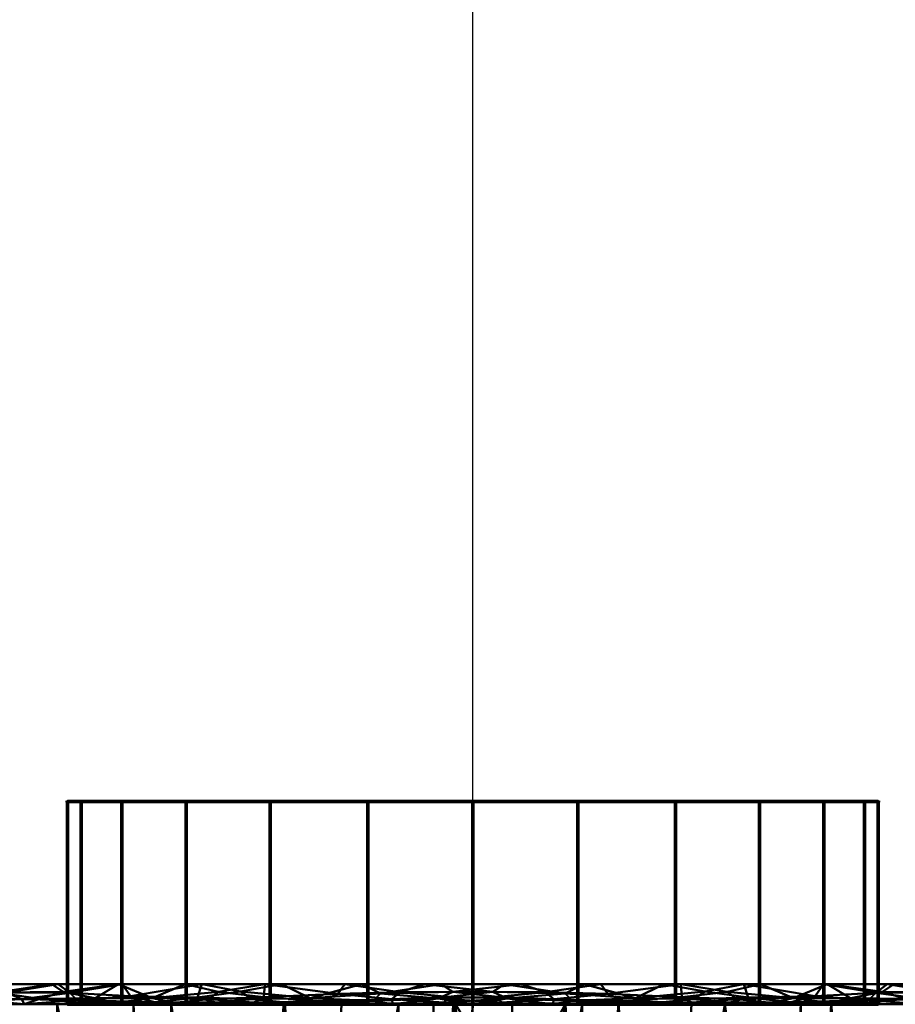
# Model space of a CAD drawing. Header units: millimetres. Extents: x -131 to 26, y -92 to 122.
# Tile 3 of 3: x -11 to 10, y -5 to 19. Entities that reach past the tile are written whole.
import ezdxf

# ---------------------------------------------------------------- set-up
doc = ezdxf.new("R2010")
doc.units = ezdxf.units.MM
doc.layers.add('G-IMPT', color=8, linetype='Continuous', lineweight=30)
doc.layers.add('P-SANR-FIXT', color=6, linetype='Continuous', lineweight=30)

# ---------------------------------------------------------------- blocks, each defined once
blk = doc.blocks.new('FFAST704-701500BV0 - 3D_FFAST704-701500BV0_D0_ipt-110732-View 1')
at = {"layer": 'G-IMPT', "lineweight": 40}
mesh = blk.add_polyface(dxfattribs=at)
corners = [(-5.152620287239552, 25.3609724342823, -0.1740022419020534), (-3.706803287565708, 25.49973576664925, -0.07773168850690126), (-3.332915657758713, 25.72193332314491, -0.2569764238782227), (-0.607125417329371, 25.88223422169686, -0.1863078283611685), (-1.79641233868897, 25.89631175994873, -0.300661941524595), (-2.000578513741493, 25.75199144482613, -0.1240012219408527), (-7.909918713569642, 24.6204925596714, -0.1529310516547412), (-8.825074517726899, 24.13120783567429, -0.03929769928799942), (-7.375706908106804, 24.61491059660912, -0.04010459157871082), (-6.515691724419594, 24.99896010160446, -0.1280353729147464), (-5.405290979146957, 25.12866012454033, -0.04325876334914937), (-1.969983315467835, 24.25194219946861), (-0.7063275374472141, 25.69628990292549, -0.04440621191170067), (0.8512197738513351, 25.83304118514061, -0.1400710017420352), (-5.12799311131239, 24.95084803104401, -0.4999999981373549), (-6.27588134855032, 25.19284134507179, -0.3106998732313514), (-8.73965890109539, 23.92612633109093, -0.4999999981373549), (-9.314539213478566, 24.11989402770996, -0.1488555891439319), (-9.473683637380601, 23.09401414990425), (-7.879933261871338, 24.25194219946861), (-5.909949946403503, 24.25194219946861), (-7.096750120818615, 25.01271970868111, -0.4999999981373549), (-3.939966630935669, 24.25194219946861), (0.4900641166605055, 25.95532432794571, -0.3039243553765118), (-1.190478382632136, 24.82710694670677, -0.4999999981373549), (-3.159235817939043, 24.88897862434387, -0.4999999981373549), (1.163236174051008e-14, 24.25194219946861), (-10.10795179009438, 23.91344996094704, -0.3087263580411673)]
mesh.append_faces([[corners[k] for k in face] for face in [(11, 1, 22), (25, 4, 24)]], dxfattribs={"vtx0": -1, "vtx1": -1})
mesh.append_faces([[corners[k] for k in face] for face in [(0, 1, 2), (3, 4, 5), (6, 7, 8), (9, 8, 10), (5, 4, 2), (1, 11, 5), (3, 12, 13), (2, 14, 0), (9, 15, 6), (0, 10, 1), (6, 16, 17), (8, 7, 19), (7, 6, 17), (10, 0, 9), (9, 6, 8), (10, 8, 20), (9, 0, 15), (14, 15, 0), (6, 15, 21), (1, 5, 2), (10, 22, 1), (4, 23, 24), (23, 4, 3), (2, 4, 25), (3, 5, 12), (11, 12, 5), (16, 27, 17)]], dxfattribs={"vtx0": -1, "vtx1": -1, "vtx2": -1})
mesh.append_faces([[corners[k] for k in face] for face in [(8, 19, 20), (15, 14, 21), (2, 25, 14), (12, 11, 26), (6, 21, 16)]], dxfattribs={"vtx0": -1, "vtx2": -1})
mesh.append_faces([[corners[k] for k in face] for face in [(18, 19, 7), (20, 22, 10)]], dxfattribs={"vtx1": -1, "vtx2": -1})
mesh = blk.add_polyface(dxfattribs=at)
corners = [(6.341493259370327, 24.91245784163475, -0.04481952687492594), (7.839424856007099, 24.50750209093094, -0.05645711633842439), (6.794794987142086, 24.96696714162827, -0.1693481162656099), (7.879933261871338, 24.25194219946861), (9.473683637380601, 23.09401414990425), (0.8512197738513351, 25.83304118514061, -0.1400710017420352), (1.969983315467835, 24.25194219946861), (2.460696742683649, 25.66572763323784, -0.08808384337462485), (8.440799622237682, 24.48562615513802, -0.1995619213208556), (9.76243554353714, 23.88051002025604, -0.09918748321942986), (2.747036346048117, 24.70336586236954, -0.4999999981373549), (0.77827891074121, 24.76523754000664, -0.4999999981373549), (2.280284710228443, 25.84113253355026, -0.2654012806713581), (9.93911898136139, 23.97146104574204, -0.2826322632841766), (6.684550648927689, 24.5796247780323, -0.4999999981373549), (5.429073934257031, 25.26011785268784, -0.130595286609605), (5.734392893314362, 25.32386759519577, -0.3162376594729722), (4.013575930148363, 25.5456745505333, -0.1520254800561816), (0.4900641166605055, 25.95532432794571, -0.3039243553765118), (-0.607125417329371, 25.88223422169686, -0.1863078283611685), (-0.7063275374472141, 25.69628990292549, -0.04440621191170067), (1.163236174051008e-14, 24.25194219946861), (4.715793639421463, 24.64149418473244, -0.4999999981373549), (-1.190478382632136, 24.82710694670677, -0.4999999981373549), (4.523591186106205, 25.29303508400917, -0.03932481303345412), (3.939966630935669, 24.25194219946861), (8.653308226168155, 24.5177531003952, -0.4999999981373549), (5.909949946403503, 24.25194219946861)]
mesh.append_faces([[corners[k] for k in face] for face in [(23, 18, 11), (3, 0, 27), (6, 5, 21)]], dxfattribs={"vtx0": -1, "vtx1": -1})
mesh.append_faces([[corners[k] for k in face] for face in [(0, 1, 2), (0, 3, 1), (5, 6, 7), (8, 1, 9), (9, 13, 8), (8, 14, 2), (15, 16, 17), (5, 12, 18), (7, 17, 12), (18, 19, 5), (5, 20, 21), (7, 12, 5), (18, 12, 11), (17, 10, 12), (24, 7, 25), (1, 4, 9), (26, 8, 13), (1, 8, 2), (24, 27, 0), (2, 15, 0), (15, 24, 0), (15, 2, 16), (24, 15, 17), (14, 16, 2), (17, 16, 22), (7, 24, 17)]], dxfattribs={"vtx0": -1, "vtx1": -1, "vtx2": -1})
mesh.append_faces([[corners[k] for k in face] for face in [(1, 3, 4), (17, 22, 10), (16, 14, 22), (24, 25, 27)]], dxfattribs={"vtx0": -1, "vtx2": -1})
mesh.append_faces([[corners[k] for k in face] for face in [(10, 11, 12), (26, 14, 8), (6, 25, 7)]], dxfattribs={"vtx1": -1, "vtx2": -1})
mesh = blk.add_polyface(dxfattribs=at)
corners = [(12.4740705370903, 22.63525536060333, -0.1379701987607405), (12.66118325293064, 20.77816032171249), (14.17413028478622, 21.42995783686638, -0.0389040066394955), (18.25671970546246, 18.16729020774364, -0.07035368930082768), (17.21088964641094, 19.32180617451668, -0.1699684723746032), (16.93892450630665, 19.33251818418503, -0.04331648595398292), (16.12769359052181, 20.18423082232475, -0.129843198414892), (15.42787030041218, 20.55009239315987, -0.04035898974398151), (14.97659651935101, 21.08171419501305, -0.1529633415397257), (16.38421863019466, 20.14137369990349, -0.3131491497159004), (18.51179475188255, 18.16305831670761, -0.2520848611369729), (16.51050316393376, 18.57971393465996, -0.4999999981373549), (13.74723728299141, 21.89579059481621, -0.1465627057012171), (13.05180257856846, 22.44310911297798, -0.3096075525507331), (11.06743287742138, 21.93608610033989), (11.12199213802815, 23.3187801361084, -0.1291162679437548), (14.2549336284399, 19.62023227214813), (9.93911898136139, 23.97146104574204, -0.2826322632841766), (11.50208794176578, 23.26805421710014, -0.2943262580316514), (10.22474721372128, 23.33014617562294, -0.4999999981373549), (11.79618676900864, 22.14253697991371, -0.4999999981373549), (15.84868286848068, 18.46230535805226), (14.93906474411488, 19.76732313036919, -0.4999999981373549), (17.44243324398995, 17.30437844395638), (13.36762518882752, 20.95493005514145, -0.4999999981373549), (9.76243554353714, 23.88051002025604, -0.09918748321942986), (8.653308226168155, 24.5177531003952, -0.4999999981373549), (9.473683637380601, 23.09401414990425)]
mesh.append_faces([[corners[k] for k in face] for face in [(1, 0, 14), (24, 8, 22), (14, 25, 27)]], dxfattribs={"vtx0": -1, "vtx1": -1})
mesh.append_faces([[corners[k] for k in face] for face in [(0, 1, 2), (3, 4, 5), (6, 7, 5), (7, 8, 2), (6, 9, 8), (10, 11, 4), (12, 13, 0), (14, 0, 15), (2, 12, 0), (17, 18, 19), (13, 20, 18), (7, 2, 16), (2, 8, 12), (5, 4, 6), (6, 8, 7), (5, 7, 21), (6, 4, 9), (11, 9, 4), (8, 9, 22), (12, 24, 13), (8, 24, 12), (18, 0, 13), (17, 25, 15), (15, 0, 18), (17, 15, 18), (15, 25, 14)]], dxfattribs={"vtx0": -1, "vtx1": -1, "vtx2": -1})
mesh.append_faces([[corners[k] for k in face] for face in [(7, 16, 21), (9, 11, 22)]], dxfattribs={"vtx0": -1, "vtx2": -1})
mesh.append_faces([[corners[k] for k in face] for face in [(1, 16, 2), (21, 23, 5), (24, 20, 13), (20, 19, 18), (19, 26, 17)]], dxfattribs={"vtx1": -1, "vtx2": -1})
mesh = blk.add_polyface(dxfattribs=at)
corners = [(25.4999991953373, -1.698356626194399e-14), (20.62993399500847, 14.98852348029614), (7.879933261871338, 24.25194219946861), (-7.879933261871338, 24.25194219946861), (-20.62993399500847, 14.98852348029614), (-25.4999991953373, -3.122849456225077e-15), (-20.62993399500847, -14.98852348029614), (-7.879933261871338, -24.25194219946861), (7.879933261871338, -24.25194219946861), (20.62993399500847, -14.98852348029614), (-0.9732530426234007, 15.46941482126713), (-0.4868667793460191, 15.49235128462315), (5.807854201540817e-15, 15.49999980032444), (10.78664855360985, 11.13095779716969), (15.49235128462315, 0.4868667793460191), (11.46428251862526, -10.43169429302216), (0.9732530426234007, -15.46941482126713), (-10.25033386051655, -11.62672150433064), (-15.46941482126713, -0.9732530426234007), (-11.62672150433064, 10.25033386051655)]
mesh.append_faces([[corners[k] for k in face] for face in [(12, 3, 11)]], dxfattribs={"vtx0": -1, "vtx1": -1})
mesh.append_faces([[corners[k] for k in face] for face in [(1, 13, 14, 0), (3, 10, 11)]], dxfattribs={"vtx0": -1, "vtx2": -1})
mesh.append_faces([[corners[k] for k in face] for face in [(1, 2, 13), (5, 6, 18, 4), (18, 19, 4)]], dxfattribs={"vtx1": -1, "vtx2": -1})
mesh.append_faces([[corners[k] for k in face] for face in [(9, 0, 14, 15), (15, 16, 8, 9), (7, 8, 16, 17), (12, 13, 2, 3), (6, 7, 17, 18), (3, 4, 19, 10)]], dxfattribs={"vtx1": -1, "vtx3": -1})
mesh = blk.add_polyface(dxfattribs=at)
corners = [(-18.21572588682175, 18.43047704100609, -0.2184928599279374), (-16.59584838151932, 19.79218761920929, -0.1237562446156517), (-16.55914436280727, 19.99369693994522, -0.3054755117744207), (-11.75144590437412, 23.14321399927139, -0.2945159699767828), (-12.53732635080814, 22.52639572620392, -0.08594641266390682), (-10.68440075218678, 23.53290451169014, -0.1379098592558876), (-15.51537744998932, 20.73213524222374, -0.1933801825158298), (-15.31129402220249, 19.57975509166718, -0.4999999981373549), (-15.84868286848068, 18.46230535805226), (-15.52146696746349, 20.49814925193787, -0.04701534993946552), (-10.10795179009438, 23.91344996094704, -0.3087263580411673), (-14.50502396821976, 21.52976324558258, -0.3042606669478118), (-14.31445375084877, 21.52131081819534, -0.1400685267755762), (-13.29208474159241, 22.28836065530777, -0.2839758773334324), (-8.825074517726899, 24.13120783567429, -0.03929769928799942), (-9.314539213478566, 24.11989402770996, -0.1488555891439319), (-16.95420223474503, 18.493161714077, -0.4999999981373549), (-18.59711158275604, 17.40656833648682, -0.4999999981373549), (-12.66118325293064, 20.77816032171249), (-9.473683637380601, 23.09401414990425), (-11.06743287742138, 21.93608610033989), (-12.02547646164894, 21.75293957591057, -0.4999999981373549), (-18.14591047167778, 18.24661630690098, -0.05787167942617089), (-10.38256824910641, 22.83953295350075, -0.4999999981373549), (-13.66838467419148, 20.66634846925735, -0.4999999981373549), (-8.73965890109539, 23.92612633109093, -0.4999999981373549), (-14.2549336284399, 19.62023227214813), (-17.44243324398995, 17.30437844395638), (-19.03618361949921, 16.1464515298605)]
mesh.append_faces([[corners[k] for k in face] for face in [(19, 5, 20), (24, 13, 21), (23, 10, 25), (18, 12, 26)]], dxfattribs={"vtx0": -1, "vtx1": -1})
mesh.append_faces([[corners[k] for k in face] for face in [(0, 1, 2), (3, 4, 5), (2, 6, 7), (1, 8, 9), (5, 10, 3), (11, 12, 13), (14, 15, 5), (12, 6, 9), (12, 18, 4), (5, 19, 14), (21, 13, 3), (1, 0, 22), (11, 13, 24), (3, 13, 4), (20, 5, 4), (4, 13, 12), (5, 15, 10), (3, 10, 23), (2, 1, 6), (6, 12, 11), (7, 6, 11), (9, 6, 1), (12, 9, 26), (1, 22, 8), (0, 2, 16)]], dxfattribs={"vtx0": -1, "vtx1": -1, "vtx2": -1})
mesh.append_faces([[corners[k] for k in face] for face in [(0, 16, 17), (3, 23, 21), (11, 24, 7)]], dxfattribs={"vtx0": -1, "vtx2": -1})
mesh.append_faces([[corners[k] for k in face] for face in [(7, 16, 2), (18, 20, 4), (27, 8, 22, 28), (8, 26, 9)]], dxfattribs={"vtx1": -1, "vtx2": -1})
mesh = blk.add_polyface(dxfattribs=at)
corners = [(0.9732530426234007, -15.46941482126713, 38.69903683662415), (0.9732530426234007, -15.46941482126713, 40.02427843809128), (0.9732530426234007, -15.46941482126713, 41.34952003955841), (0.9732530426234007, -15.46941482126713, 42.67475709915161), (0.9732530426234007, -15.46941482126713, 43.99999870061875), (-10.25033386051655, -11.62672150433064, 43.99999870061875), (-15.46941482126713, -0.9732530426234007, 43.99999870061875), (-11.62672150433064, 10.25033386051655, 43.99999870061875), (-0.9732530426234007, 15.46941482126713, 43.99999870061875), (-0.9732530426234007, 15.46941482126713, 33.00000016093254), (-0.9732530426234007, 15.46941482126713, 21.99999935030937), (-0.9732530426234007, 15.46941482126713, 10.99999967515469), (-0.9732530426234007, 15.46941482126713), (-11.62672150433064, 10.25033386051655), (-15.46941482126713, -0.9732530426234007), (-10.25033386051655, -11.62672150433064), (0.9732530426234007, -15.46941482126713), (0.9732530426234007, -15.46941482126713, 2.32524074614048), (0.9732530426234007, -15.46941482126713, 4.65048149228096), (0.9732530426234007, -15.46941482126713, 6.97572223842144), (0.9732530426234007, -15.46941482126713, 9.30096298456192), (0.6492342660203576, -15.48639688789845, 9.290397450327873), (0.3246399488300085, -15.49660020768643, 9.27180415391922), (-3.001668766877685e-07, -15.49999980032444, 9.249999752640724), (-3.715063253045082, -15.04819916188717, 9.990459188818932), (-7.603363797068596, -13.5069925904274, 12.78396145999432), (-10.42954825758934, -11.46623438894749, 17.37364429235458), (-11.62683845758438, -10.25020101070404, 21.91925391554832), (-11.62671923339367, -10.25033613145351, 26.08186320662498), (-10.42926666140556, -11.46648986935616, 30.62709585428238), (-7.603129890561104, -13.50712430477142, 35.21627113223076), (-3.715032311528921, -15.04820711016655, 38.00954858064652), (3.414785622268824e-07, -15.49999980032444, 38.75000120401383), (0.242854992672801, -15.49809789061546, 38.73184733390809), (0.4866101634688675, -15.49235923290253, 38.71967511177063), (0.7300706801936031, -15.48279631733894, 38.7042009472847), (-4.638540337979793, -13.54806816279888, 43.99999870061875), (-12.85987434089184, -6.299987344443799, 43.99999870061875), (-12.85987434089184, -6.299987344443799), (-4.638540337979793, -13.54806816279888), (-7.444437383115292, -12.58739483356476, 43.99999870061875), (-1.832643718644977, -14.50874149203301, 43.99999870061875), (-7.444437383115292, -12.58739483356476), (-11.55510410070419, -8.963354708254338, 43.99999870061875), (-11.55510410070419, -8.963354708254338), (-1.832643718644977, -14.50874149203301), (-0.4296953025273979, -14.98907758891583, 43.99999870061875), (-3.235592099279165, -14.0284042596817, 43.99999870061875), (-3.235592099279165, -14.0284042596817), (-0.4296953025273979, -14.98907758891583), (0.2717788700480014, -15.22924620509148, 43.99999870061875), (-5.659080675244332, -14.27766570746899, 36.61291099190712), (-5.659213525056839, -14.27759644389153, 11.38721032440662), (-1.857531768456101, -15.27409948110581, 9.620229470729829), (-4.687056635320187, -14.66293697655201, 37.3112309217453), (-1.85751587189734, -15.27410402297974, 38.37977489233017), (-0.9287577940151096, -15.38705134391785, 38.564888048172), (-6.041488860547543, -13.06773093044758, 43.99999870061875), (-6.631105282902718, -13.89239557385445, 35.91459106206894), (-8.369802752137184, 11.84588168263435), (-6.299987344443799, 12.85987434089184, 43.99999870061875), (-4.671527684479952, 13.6576476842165, 43.99999870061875), (-4.671527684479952, 13.6576476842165), (-13.54806816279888, 4.638540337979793, 43.99999870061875), (-13.54806816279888, 4.638540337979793), (-14.50874149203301, 1.832643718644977), (-14.16464458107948, -3.63662026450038, 43.99999870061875), (-14.16464458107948, -3.63662026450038), (-8.963354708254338, 11.55510410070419, 43.99999870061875), (-12.58739483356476, 7.444437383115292), (-12.58739483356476, 7.444437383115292, 43.99999870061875), (-14.50874149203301, 1.832643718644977, 43.99999870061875)]
mesh.append_faces([[corners[k] for k in face] for face in [(21, 18, 19, 20)]], dxfattribs={"vtx0": -1})
mesh.append_faces([[corners[k] for k in face] for face in [(3, 34, 2), (34, 50, 33), (56, 41, 55), (49, 53, 45), (18, 22, 17), (53, 49, 23), (24, 45, 53), (58, 40, 30), (5, 30, 40), (30, 5, 29), (31, 47, 54), (13, 68, 59), (40, 58, 57), (27, 44, 26), (41, 56, 46), (68, 13, 7)]], dxfattribs={"vtx0": -1, "vtx1": -1})
mesh.append_faces([[corners[k] for k in face] for face in [(3, 50, 34), (22, 49, 17), (37, 38, 27)]], dxfattribs={"vtx0": -1, "vtx1": -1, "vtx2": -1})
mesh.append_faces([[corners[k] for k in face] for face in [(7, 13, 69, 70), (41, 31, 55), (27, 38, 44), (2, 34, 35), (24, 39, 48), (50, 32, 33), (32, 50, 46), (39, 24, 52), (36, 51, 54), (28, 5, 43), (49, 22, 23), (31, 41, 47), (24, 48, 45), (18, 21, 22), (25, 15, 42), (63, 64, 65, 71), (42, 52, 25), (28, 43, 37), (51, 36, 57), (60, 62, 59), (52, 42, 39), (57, 58, 51), (70, 69, 64, 63), (14, 6, 71, 65), (46, 56, 32)]], dxfattribs={"vtx0": -1, "vtx2": -1})
mesh.append_faces([[corners[k] for k in face] for face in [(61, 9, 10, 62)]], dxfattribs={"vtx0": -1, "vtx2": -1, "vtx3": -1})
mesh.append_faces([[corners[k] for k in face] for face in [(4, 50, 3), (1, 2, 35, 0), (16, 17, 49), (8, 9, 61)]], dxfattribs={"vtx1": -1})
mesh.append_faces([[corners[k] for k in face] for face in [(60, 61, 62), (28, 29, 5), (27, 28, 37), (25, 26, 15), (44, 15, 26), (47, 36, 54), (68, 60, 59)]], dxfattribs={"vtx1": -1, "vtx2": -1})
mesh.append_faces([[corners[k] for k in face] for face in [(66, 6, 14, 67), (67, 38, 37, 66)]], dxfattribs={"vtx1": -1, "vtx3": -1})
mesh.append_faces([[corners[k] for k in face] for face in [(11, 12, 62, 10)]], dxfattribs={"vtx2": -1})
mesh = blk.add_polyface(dxfattribs=at)
corners = [(0.9732530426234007, -15.46941482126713, 43.99999870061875), (0.9732530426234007, -15.46941482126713, 42.67475709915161), (0.9732530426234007, -15.46941482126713, 41.34952003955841), (0.9732530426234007, -15.46941482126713, 40.02427843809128), (0.9732530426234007, -15.46941482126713, 38.69903683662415), (4.504301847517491, -14.83109077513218, 37.63718304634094), (8.132860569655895, -13.19494541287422, 34.6030795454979), (10.60855940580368, -11.30081706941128, 30.19273601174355), (11.63894709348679, -10.23644935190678, 25.94453056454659), (11.63885057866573, -10.23656062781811, 22.05443370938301), (10.60844358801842, -11.30092607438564, 17.80684936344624), (8.132933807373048, -13.1948999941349, 13.39708378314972), (4.504227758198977, -14.83111348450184, 10.3627713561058), (0.9732530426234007, -15.46941482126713, 9.30096298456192), (0.9732530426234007, -15.46941482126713, 6.97572223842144), (0.9732530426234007, -15.46941482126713, 4.65048149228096), (0.9732530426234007, -15.46941482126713, 2.32524074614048), (0.9732530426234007, -15.46941482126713), (11.46428251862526, -10.43169429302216), (15.49235128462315, 0.4868667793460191), (10.78664855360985, 11.13095779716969), (-1.075528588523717e-15, 15.49999980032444), (-0.4868667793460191, 15.49235128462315), (-0.9732530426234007, 15.46941482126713), (-0.9732530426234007, 15.46941482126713, 10.99999967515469), (-0.9732530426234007, 15.46941482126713, 21.99999935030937), (-0.9732530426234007, 15.46941482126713, 33.00000016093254), (-0.9732530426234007, 15.46941482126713, 43.99999870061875), (-0.4868667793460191, 15.49235128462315, 43.99999870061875), (-1.075528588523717e-15, 15.49999980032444, 43.99999870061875), (10.78664855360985, 11.13095779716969, 43.99999870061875), (15.49235128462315, 0.4868667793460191, 43.99999870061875), (11.46428251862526, -10.43169429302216, 43.99999870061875), (6.218767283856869, -12.9505539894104), (6.218767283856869, -12.9505539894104, 43.99999870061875), (8.841524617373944, -11.69112414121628), (3.596010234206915, -14.20998383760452), (8.841524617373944, -11.69112414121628, 43.99999870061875), (3.596010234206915, -14.20998383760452, 43.99999870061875), (7.530145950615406, -12.32083906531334, 43.99999870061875), (4.907388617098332, -13.58026891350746, 43.99999870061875), (9.37071027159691, -12.24788067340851, 32.39790664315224), (2.738740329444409, -15.15026415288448, 9.831867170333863), (6.318580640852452, -14.01300730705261, 11.87992756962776), (6.318581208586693, -14.01301866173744, 36.12013129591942), (2.738777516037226, -15.15025279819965, 38.16810994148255), (5.411441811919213, -14.42205415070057, 36.8786560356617), (3.621539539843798, -14.99067178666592, 37.90264649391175), (2.284631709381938, -14.83969876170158), (2.284631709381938, -14.83969876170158, 43.99999870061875), (13.47831633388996, -4.972413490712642), (13.47831633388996, -4.972413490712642, 43.99999870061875), (12.47129885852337, -7.702053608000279, 43.99999870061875), (13.13950048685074, 5.808911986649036), (13.13950048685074, 5.808911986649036, 43.99999870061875), (14.3159253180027, 3.147889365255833, 43.99999870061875), (5.393324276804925, 13.31547879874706, 43.99999870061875), (5.393324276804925, 13.31547879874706), (2.696662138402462, 14.40773929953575), (12.47129885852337, -7.702053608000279), (14.48533380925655, -2.242773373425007, 43.99999870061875), (14.48533380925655, -2.242773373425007), (11.96307452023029, 8.469935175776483), (11.96307452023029, 8.469935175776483, 43.99999870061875), (14.3159253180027, 3.147889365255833), (8.089986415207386, 12.22321829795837), (8.089986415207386, 12.22321829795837, 43.99999870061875), (2.696662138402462, 14.40773929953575, 43.99999870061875)]
mesh.append_faces([[corners[k] for k in face] for face in [(14, 42, 13)]], dxfattribs={"vtx0": -1})
mesh.append_faces([[corners[k] for k in face] for face in [(26, 29, 25), (29, 26, 28), (22, 24, 21), (8, 32, 7), (5, 38, 47), (11, 35, 10), (7, 37, 41), (40, 44, 34), (36, 42, 48), (44, 40, 46), (6, 34, 44)]], dxfattribs={"vtx0": -1, "vtx1": -1})
mesh.append_faces([[corners[k] for k in face] for face in [(42, 14, 48), (25, 67, 58), (9, 59, 52)]], dxfattribs={"vtx0": -1, "vtx1": -1, "vtx2": -1})
mesh.append_faces([[corners[k] for k in face] for face in [(52, 8, 9), (12, 36, 33), (9, 18, 59), (25, 29, 67), (52, 59, 50, 51), (45, 38, 49), (19, 31, 60, 61), (57, 67, 56, 65), (61, 60, 51, 50), (65, 56, 66), (5, 40, 38), (11, 33, 35), (7, 32, 37), (38, 45, 47), (49, 4, 45), (33, 11, 43), (33, 43, 12), (18, 9, 10), (37, 6, 41), (36, 12, 42), (40, 5, 46), (67, 57, 58)]], dxfattribs={"vtx0": -1, "vtx2": -1})
mesh.append_faces([[corners[k] for k in face] for face in [(6, 37, 39, 34), (49, 2, 3, 4), (48, 14, 15, 16)]], dxfattribs={"vtx0": -1, "vtx3": -1})
mesh.append_faces([[corners[k] for k in face] for face in [(27, 28, 26)]], dxfattribs={"vtx1": -1})
mesh.append_faces([[corners[k] for k in face] for face in [(24, 25, 21), (35, 18, 10), (52, 32, 8), (58, 21, 25)]], dxfattribs={"vtx1": -1, "vtx2": -1})
mesh.append_faces([[corners[k] for k in face] for face in [(54, 55, 64, 53), (62, 20, 30, 63), (55, 31, 19, 64), (20, 65, 66, 30), (63, 54, 53, 62)]], dxfattribs={"vtx1": -1, "vtx3": -1})
mesh.append_faces([[corners[k] for k in face] for face in [(22, 23, 24), (16, 17, 48)]], dxfattribs={"vtx2": -1})
mesh.append_faces([[corners[k] for k in face] for face in [(49, 0, 1, 2)]], dxfattribs={"vtx3": -1})
mesh = blk.add_polyface(dxfattribs=at)
corners = [(18.21572588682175, -18.43047704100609, -0.2184928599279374), (16.59584838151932, -19.79218761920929, -0.1237562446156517), (16.55914436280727, -19.99369693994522, -0.3054755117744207), (11.75144590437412, -23.14321399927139, -0.2945159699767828), (12.53732635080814, -22.52639572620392, -0.08594641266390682), (10.68440075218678, -23.53290451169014, -0.1379098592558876), (15.51537744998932, -20.73213524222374, -0.1933801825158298), (15.31129402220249, -19.57975509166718, -0.4999999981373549), (15.84868286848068, -18.46230535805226), (15.52146696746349, -20.49814925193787, -0.04701534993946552), (10.10795179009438, -23.91344996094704, -0.3087263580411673), (14.50502396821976, -21.52976324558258, -0.3042606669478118), (14.31445375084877, -21.52131081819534, -0.1400685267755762), (13.29208474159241, -22.28836065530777, -0.2839758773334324), (8.825074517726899, -24.13120783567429, -0.03929769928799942), (9.314539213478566, -24.11989402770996, -0.1488555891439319), (12.66118325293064, -20.77816032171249), (9.473683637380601, -23.09401414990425), (11.06743287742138, -21.93608610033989), (12.02547646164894, -21.75293957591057, -0.4999999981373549), (18.14591047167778, -18.24661630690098, -0.05787167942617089), (16.95420223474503, -18.493161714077, -0.4999999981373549), (10.38256824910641, -22.83953295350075, -0.4999999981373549), (13.66838467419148, -20.66634846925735, -0.4999999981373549), (8.73965890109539, -23.92612633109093, -0.4999999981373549), (14.2549336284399, -19.62023227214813), (17.44243324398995, -17.30437844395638), (19.03618361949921, -16.1464515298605)]
mesh.append_faces([[corners[k] for k in face] for face in [(17, 5, 18), (23, 13, 19), (22, 10, 24), (16, 12, 25)]], dxfattribs={"vtx0": -1, "vtx1": -1})
mesh.append_faces([[corners[k] for k in face] for face in [(0, 1, 2), (3, 4, 5), (2, 6, 7), (1, 8, 9), (5, 10, 3), (11, 12, 13), (14, 15, 5), (12, 6, 9), (12, 16, 4), (5, 17, 14), (19, 13, 3), (1, 0, 20), (11, 13, 23), (3, 13, 4), (18, 5, 4), (4, 13, 12), (5, 15, 10), (24, 10, 15), (3, 10, 22), (2, 1, 6), (6, 12, 11), (7, 6, 11), (9, 6, 1), (12, 9, 25), (1, 20, 8), (0, 2, 21)]], dxfattribs={"vtx0": -1, "vtx1": -1, "vtx2": -1})
mesh.append_faces([[corners[k] for k in face] for face in [(3, 22, 19), (11, 23, 7)]], dxfattribs={"vtx0": -1, "vtx2": -1})
mesh.append_faces([[corners[k] for k in face] for face in [(7, 21, 2), (16, 18, 4), (26, 8, 20, 27), (8, 25, 9)]], dxfattribs={"vtx1": -1, "vtx2": -1})
mesh = blk.add_polyface(dxfattribs=at)
corners = [(-12.4740705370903, -22.63525536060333, -0.1379701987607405), (-12.66118325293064, -20.77816032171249), (-14.17413028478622, -21.42995783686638, -0.0389040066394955), (-18.25671970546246, -18.16729020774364, -0.07035368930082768), (-17.21088964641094, -19.32180617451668, -0.1699684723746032), (-16.93892450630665, -19.33251818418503, -0.04331648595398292), (-16.12769359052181, -20.18423082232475, -0.129843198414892), (-15.42787030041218, -20.55009239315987, -0.04035898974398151), (-14.97659651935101, -21.08171419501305, -0.1529633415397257), (-16.38421863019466, -20.14137369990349, -0.3131491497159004), (-18.51179475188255, -18.16305831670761, -0.2520848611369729), (-16.51050316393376, -18.57971393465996, -0.4999999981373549), (-13.74723728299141, -21.89579059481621, -0.1465627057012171), (-13.05180257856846, -22.44310911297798, -0.3096075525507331), (-11.06743287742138, -21.93608610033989), (-11.12199213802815, -23.3187801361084, -0.1291162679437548), (-14.2549336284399, -19.62023227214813), (-9.93911898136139, -23.97146104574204, -0.2826322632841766), (-11.50208794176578, -23.26805421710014, -0.2943262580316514), (-10.22474721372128, -23.33014617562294, -0.4999999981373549), (-11.79618676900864, -22.14253697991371, -0.4999999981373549), (-15.84868286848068, -18.46230535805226), (-14.93906474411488, -19.76732313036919, -0.4999999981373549), (-17.44243324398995, -17.30437844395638), (-13.36762518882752, -20.95493005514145, -0.4999999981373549), (-9.76243554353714, -23.88051002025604, -0.09918748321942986), (-9.473683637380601, -23.09401414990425)]
mesh.append_faces([[corners[k] for k in face] for face in [(1, 0, 14), (24, 8, 22), (14, 25, 26)]], dxfattribs={"vtx0": -1, "vtx1": -1})
mesh.append_faces([[corners[k] for k in face] for face in [(0, 1, 2), (3, 4, 5), (6, 7, 5), (7, 8, 2), (6, 9, 8), (10, 11, 4), (12, 13, 0), (14, 0, 15), (2, 12, 0), (17, 18, 19), (13, 20, 18), (7, 2, 16), (2, 8, 12), (5, 4, 6), (6, 8, 7), (5, 7, 21), (6, 4, 9), (11, 9, 4), (8, 9, 22), (5, 23, 3), (12, 24, 13), (8, 24, 12), (18, 0, 13), (17, 25, 15), (15, 0, 18), (17, 15, 18), (15, 25, 14)]], dxfattribs={"vtx0": -1, "vtx1": -1, "vtx2": -1})
mesh.append_faces([[corners[k] for k in face] for face in [(7, 16, 21), (9, 11, 22)]], dxfattribs={"vtx0": -1, "vtx2": -1})
mesh.append_faces([[corners[k] for k in face] for face in [(1, 16, 2), (21, 23, 5), (24, 20, 13), (20, 19, 18)]], dxfattribs={"vtx1": -1, "vtx2": -1})
mesh = blk.add_polyface(dxfattribs=at)
corners = [(-6.341493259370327, -24.91245784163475, -0.04481952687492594), (-7.839424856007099, -24.50750209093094, -0.05645711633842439), (-6.794794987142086, -24.96696714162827, -0.1693481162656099), (-7.879933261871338, -24.25194219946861), (-9.473683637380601, -23.09401414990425), (-0.8512197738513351, -25.83304118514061, -0.1400710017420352), (-1.969983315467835, -24.25194219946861), (-2.460696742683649, -25.66572763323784, -0.08808384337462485), (-8.440799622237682, -24.48562615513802, -0.1995619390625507), (-9.76243554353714, -23.88051002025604, -0.09918748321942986), (-2.747036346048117, -24.70336586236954, -0.4999999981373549), (-0.77827891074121, -24.76523754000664, -0.4999999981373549), (-2.280284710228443, -25.84113253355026, -0.2654012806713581), (-9.93911898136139, -23.97146104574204, -0.2826322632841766), (-6.684550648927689, -24.5796247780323, -0.4999999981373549), (-5.429073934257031, -25.26011785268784, -0.1305952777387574), (-5.734392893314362, -25.32386759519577, -0.3162376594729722), (-4.013575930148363, -25.5456745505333, -0.1520254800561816), (-0.4900640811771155, -25.95532432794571, -0.3039243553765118), (0.607125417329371, -25.88223422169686, -0.1863078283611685), (0.7063276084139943, -25.69628990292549, -0.04440621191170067), (-6.34492458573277e-15, -24.25194219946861), (-4.715793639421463, -24.64149418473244, -0.4999999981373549), (-4.523591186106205, -25.29303508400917, -0.03932481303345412), (-3.939966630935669, -24.25194219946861), (-10.22474721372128, -23.33014617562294, -0.4999999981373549), (-8.653308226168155, -24.5177531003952, -0.4999999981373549), (-5.909949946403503, -24.25194219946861)]
mesh.append_faces([[corners[k] for k in face] for face in [(3, 0, 27), (6, 5, 21)]], dxfattribs={"vtx0": -1, "vtx1": -1})
mesh.append_faces([[corners[k] for k in face] for face in [(0, 1, 2), (0, 3, 1), (5, 6, 7), (8, 1, 9), (9, 13, 8), (8, 14, 2), (15, 16, 17), (5, 12, 18), (7, 17, 12), (18, 19, 5), (5, 20, 21), (7, 12, 5), (18, 12, 11), (17, 10, 12), (23, 7, 24), (1, 4, 9), (26, 8, 13), (1, 8, 2), (23, 27, 0), (2, 15, 0), (15, 23, 0), (15, 2, 16), (23, 15, 17), (14, 16, 2), (17, 16, 22), (7, 23, 17)]], dxfattribs={"vtx0": -1, "vtx1": -1, "vtx2": -1})
mesh.append_faces([[corners[k] for k in face] for face in [(1, 3, 4), (17, 22, 10), (16, 14, 22), (23, 24, 27)]], dxfattribs={"vtx0": -1, "vtx2": -1})
mesh.append_faces([[corners[k] for k in face] for face in [(10, 11, 12), (25, 26, 13), (26, 14, 8), (6, 24, 7)]], dxfattribs={"vtx1": -1, "vtx2": -1})
mesh = blk.add_polyface(dxfattribs=at)
corners = [(5.152620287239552, -25.3609724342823, -0.1740022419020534), (3.706803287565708, -25.49973576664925, -0.07773168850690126), (3.332915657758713, -25.72193332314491, -0.2569764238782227), (0.607125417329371, -25.88223422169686, -0.1863078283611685), (1.79641233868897, -25.89631175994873, -0.300661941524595), (2.000578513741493, -25.75199144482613, -0.1240012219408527), (7.909918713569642, -24.6204925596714, -0.1529310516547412), (8.825074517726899, -24.13120783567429, -0.03929769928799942), (7.375706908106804, -24.61491059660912, -0.04010459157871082), (6.515691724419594, -24.99896010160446, -0.1280353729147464), (5.405290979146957, -25.12866012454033, -0.04325876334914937), (1.969983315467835, -24.25194219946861), (0.7063276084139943, -25.69628990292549, -0.04440621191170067), (-0.8512197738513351, -25.83304118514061, -0.1400710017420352), (5.12799311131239, -24.95084803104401, -0.4999999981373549), (6.27588134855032, -25.19284134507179, -0.3106998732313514), (8.73965890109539, -23.92612633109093, -0.4999999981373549), (9.314539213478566, -24.11989402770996, -0.1488555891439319), (9.473683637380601, -23.09401414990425), (7.879933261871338, -24.25194219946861), (5.909949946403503, -24.25194219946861), (7.096750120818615, -25.01271970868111, -0.4999999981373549), (3.939966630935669, -24.25194219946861), (-0.4900640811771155, -25.95532432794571, -0.3039243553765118), (1.190478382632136, -24.82710694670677, -0.4999999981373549), (3.159235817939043, -24.88897862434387, -0.4999999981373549), (-6.34492458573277e-15, -24.25194219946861), (-0.77827891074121, -24.76523754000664, -0.4999999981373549)]
mesh.append_faces([[corners[k] for k in face] for face in [(11, 1, 22), (25, 4, 24), (24, 23, 27)]], dxfattribs={"vtx0": -1, "vtx1": -1})
mesh.append_faces([[corners[k] for k in face] for face in [(0, 1, 2), (3, 4, 5), (6, 7, 8), (9, 8, 10), (5, 4, 2), (1, 11, 5), (3, 12, 13), (2, 14, 0), (9, 15, 6), (0, 10, 1), (6, 16, 17), (8, 7, 19), (7, 6, 17), (10, 0, 9), (9, 6, 8), (10, 8, 20), (9, 0, 15), (14, 15, 0), (6, 15, 21), (1, 5, 2), (10, 22, 1), (4, 23, 24), (23, 4, 3), (2, 4, 25), (3, 5, 12), (11, 12, 5)]], dxfattribs={"vtx0": -1, "vtx1": -1, "vtx2": -1})
mesh.append_faces([[corners[k] for k in face] for face in [(8, 19, 20), (15, 14, 21), (2, 25, 14), (12, 11, 26), (6, 21, 16)]], dxfattribs={"vtx0": -1, "vtx2": -1})
mesh.append_faces([[corners[k] for k in face] for face in [(18, 19, 7), (20, 22, 10)]], dxfattribs={"vtx1": -1, "vtx2": -1})
blk = doc.blocks.new('FFAST704-701500BV0 - Winston Exposed Shower Mono _Cross Handle_-110733-View 1')
at = {"extrusion": (0, -1, 0)}
blk.add_blockref('FFAST704-701500BV0 - 3D_FFAST704-701500BV0_D0_ipt-110732-View 1', (0, 0), dxfattribs=at)

msp = doc.modelspace()

# ---------------------------------------------------------------- linework, layer by layer
at = {"color": 5, "lineweight": 30}
msp.add_line((0, 0), (0, 103.632), dxfattribs=at)
at = {"color": 94, "lineweight": 30}
for p, q in [((10.05, 0), (-10.05, 0)), ((0, 0, -10.05000000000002), (0, 0, 10.04999999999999))]:
    msp.add_line(p, q, dxfattribs=at)
at = {"color": 94, "lineweight": 30, "extrusion": (0, 1, 0)}
msp.add_circle((0, -1.40058379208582e-14), 10.05, dxfattribs=at)

# ---------------------------------------------------------------- block references
at = {"layer": 'P-SANR-FIXT', "lineweight": 40}
msp.add_blockref('FFAST704-701500BV0 - Winston Exposed Shower Mono _Cross Handle_-110733-View 1', (0, -5.00000000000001), dxfattribs=at)

# ---------------------------------------------------------------- meshes
at = {"color": 8, "lineweight": 70}
mesh = msp.add_polyface(dxfattribs=at)
corners = [(-10.00000053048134, 0), (-9.659257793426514, 0, 2.588190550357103), (-8.660253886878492, 0, 5.000000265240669), (-7.071068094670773, 0, 7.071068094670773), (-5.000000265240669, 0, 8.660253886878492), (-2.588190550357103, 0, 9.659257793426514), (1.480482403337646e-14, 0, 10.00000053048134), (2.588190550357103, 0, 9.659257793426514), (5.000000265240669, 0, 8.660253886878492), (7.071068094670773, 0, 7.071068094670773), (8.660253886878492, 0, 5.000000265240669), (9.659257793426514, 0, 2.588190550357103), (10.00000053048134, 0), (9.659257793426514, 0, -2.588190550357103), (8.660253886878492, 0, -5.000000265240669), (7.071068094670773, 0, -7.071068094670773), (5.000000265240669, 0, -8.660253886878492), (2.588190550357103, 0, -9.659257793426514), (-4.652944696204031e-14, 0, -10.00000053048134), (-2.588190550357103, 0, -9.659257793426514), (-5.000000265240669, 0, -8.660253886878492), (-7.071068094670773, 0, -7.071068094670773), (-8.660253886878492, 0, -5.000000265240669), (-9.659257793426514, 0, -2.588190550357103)]
mesh.append_faces([[corners[k] for k in face] for face in [(0, 17, 19, 23)]], dxfattribs={"vtx0": -1, "vtx1": -1, "vtx2": -1, "color": 8})
mesh.append_faces([[corners[k] for k in face] for face in [(23, 19, 20)]], dxfattribs={"vtx0": -1, "vtx2": -1, "color": 8})
mesh.append_faces([[corners[k] for k in face] for face in [(4, 8, 9, 11), (0, 11, 12, 17)]], dxfattribs={"vtx0": -1, "vtx2": -1, "vtx3": -1, "color": 8})
mesh.append_faces([[corners[k] for k in face] for face in [(3, 4, 1, 2)]], dxfattribs={"vtx1": -1, "color": 8})
mesh.append_faces([[corners[k] for k in face] for face in [(0, 1, 4, 11)]], dxfattribs={"vtx1": -1, "vtx2": -1, "vtx3": -1, "color": 8})
mesh.append_faces([[corners[k] for k in face] for face in [(9, 10, 11), (4, 5, 6), (15, 16, 17, 14), (21, 22, 23, 20), (17, 18, 19)]], dxfattribs={"vtx2": -1, "color": 8})
mesh.append_faces([[corners[k] for k in face] for face in [(6, 7, 8, 4), (12, 13, 14, 17)]], dxfattribs={"vtx2": -1, "vtx3": -1, "color": 8})
mesh = msp.add_polyface(dxfattribs=at)
corners = [(10.00000053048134, -5.000000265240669), (9.659257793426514, -5.000000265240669, -2.588190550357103), (8.660253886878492, -5.000000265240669, -5.000000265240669), (7.071068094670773, -5.000000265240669, -7.071068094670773), (5.000000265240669, -5.000000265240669, -8.660253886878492), (2.588190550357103, -5.000000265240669, -9.659257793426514), (-1.082956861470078e-13, -5.000000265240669, -10.00000053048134), (-2.588190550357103, -5.000000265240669, -9.659257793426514), (-5.000000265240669, -5.000000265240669, -8.660253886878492), (-7.071068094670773, -5.000000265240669, -7.071068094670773), (-8.660253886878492, -5.000000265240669, -5.000000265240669), (-9.659257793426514, -5.000000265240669, -2.588190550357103), (-10.00000053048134, -5.000000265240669), (-10.00000053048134, 0), (-9.659257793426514, 1.427111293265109e-24, -2.588190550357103), (-8.660253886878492, 0, -5.000000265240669), (-7.071068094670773, 2.854222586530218e-24, -7.071068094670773), (-5.000000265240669, -1.427111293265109e-24, -8.660253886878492), (-2.588190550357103, -1.427111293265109e-24, -9.659257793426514), (-1.082956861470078e-13, 1.427111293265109e-24, -10.00000053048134), (2.588190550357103, 1.427111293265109e-24, -9.659257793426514), (5.000000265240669, 0, -8.660253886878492), (7.071068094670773, 1.427111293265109e-24, -7.071068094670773), (8.660253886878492, 0, -5.000000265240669), (9.659257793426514, 0, -2.588190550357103), (10.00000053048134, 0)]
mesh.append_faces([[corners[k] for k in face] for face in [(13, 14, 11, 12), (0, 1, 24, 25)]], dxfattribs={"vtx1": -1, "color": 8})
mesh.append_faces([[corners[k] for k in face] for face in [(14, 15, 10, 11), (16, 17, 8, 9), (15, 16, 9, 10), (17, 18, 7, 8), (6, 7, 18, 19), (19, 20, 5, 6), (20, 21, 4, 5), (22, 23, 2, 3), (21, 22, 3, 4), (23, 24, 1, 2)]], dxfattribs={"vtx1": -1, "vtx3": -1, "color": 8})
mesh = msp.add_polyface(dxfattribs=at)
corners = [(-10.00000053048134, -5.000000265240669), (-9.659257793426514, -5.000000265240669, 2.588190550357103), (-8.660253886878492, -5.000000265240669, 5.000000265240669), (-7.071068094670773, -5.000000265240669, 7.071068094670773), (-5.000000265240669, -5.000000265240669, 8.660253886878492), (-2.588190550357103, -5.000000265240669, 9.659257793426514), (1.405769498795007e-14, -5.000000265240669, 10.00000053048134), (2.588190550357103, -5.000000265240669, 9.659257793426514), (5.000000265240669, -5.000000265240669, 8.660253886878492), (7.071068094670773, -5.000000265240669, 7.071068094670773), (8.660253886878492, -5.000000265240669, 5.000000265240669), (9.659257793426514, -5.000000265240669, 2.588190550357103), (10.00000053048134, -5.000000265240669), (10.00000053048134, 0), (9.659257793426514, 0, 2.588190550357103), (8.660253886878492, 0, 5.000000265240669), (7.071068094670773, 0, 7.071068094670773), (5.000000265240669, 5.708445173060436e-24, 8.660253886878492), (2.588190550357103, 0, 9.659257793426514), (1.405769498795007e-14, 5.708445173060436e-24, 10.00000053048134), (-2.588190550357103, 5.708445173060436e-24, 9.659257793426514), (-5.000000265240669, 1.141689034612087e-23, 8.660253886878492), (-7.071068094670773, 5.708445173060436e-24, 7.071068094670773), (-8.660253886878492, 0, 5.000000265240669), (-9.659257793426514, 5.708445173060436e-24, 2.588190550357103), (-10.00000053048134, -5.708445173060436e-24)]
mesh.append_faces([[corners[k] for k in face] for face in [(13, 14, 11, 12), (0, 1, 24, 25)]], dxfattribs={"vtx1": -1, "color": 8})
mesh.append_faces([[corners[k] for k in face] for face in [(14, 15, 10, 11), (16, 17, 8, 9), (15, 16, 9, 10), (17, 18, 7, 8), (6, 7, 18, 19), (19, 20, 5, 6), (20, 21, 4, 5), (22, 23, 2, 3), (21, 22, 3, 4), (23, 24, 1, 2)]], dxfattribs={"vtx1": -1, "vtx3": -1, "color": 8})
mesh = msp.add_polyface(dxfattribs=at)
corners = [(-10.00000053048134, -5.000000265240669), (-9.659257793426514, -5.000000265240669, -2.588190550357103), (-8.660253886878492, -5.000000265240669, -5.000000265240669), (-7.071068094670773, -5.000000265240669, -7.071068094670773), (-5.000000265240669, -5.000000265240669, -8.660253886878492), (-2.588190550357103, -5.000000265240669, -9.659257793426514), (-4.652944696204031e-14, -5.000000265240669, -10.00000053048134), (2.588190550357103, -5.000000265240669, -9.659257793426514), (5.000000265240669, -5.000000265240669, -8.660253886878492), (7.071068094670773, -5.000000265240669, -7.071068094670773), (8.660253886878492, -5.000000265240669, -5.000000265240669), (9.659257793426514, -5.000000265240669, -2.588190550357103), (10.00000053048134, -5.000000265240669), (9.659257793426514, -5.000000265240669, 2.588190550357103), (8.660253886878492, -5.000000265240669, 5.000000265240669), (7.071068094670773, -5.000000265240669, 7.071068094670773), (5.000000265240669, -5.000000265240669, 8.660253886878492), (2.588190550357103, -5.000000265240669, 9.659257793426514), (1.480482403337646e-14, -5.000000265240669, 10.00000053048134), (-2.588190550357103, -5.000000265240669, 9.659257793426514), (-5.000000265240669, -5.000000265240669, 8.660253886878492), (-7.071068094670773, -5.000000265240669, 7.071068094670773), (-8.660253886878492, -5.000000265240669, 5.000000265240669), (-9.659257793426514, -5.000000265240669, 2.588190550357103)]
mesh.append_faces([[corners[k] for k in face] for face in [(7, 0, 5, 6), (20, 23, 18, 19)]], dxfattribs={"vtx0": -1, "vtx1": -1, "color": 8})
mesh.append_faces([[corners[k] for k in face] for face in [(0, 13, 16, 23)]], dxfattribs={"vtx0": -1, "vtx1": -1, "vtx2": -1, "color": 8})
mesh.append_faces([[corners[k] for k in face] for face in [(1, 4, 5, 0)]], dxfattribs={"vtx0": -1, "vtx2": -1, "color": 8})
mesh.append_faces([[corners[k] for k in face] for face in [(7, 12, 13, 0)]], dxfattribs={"vtx0": -1, "vtx2": -1, "vtx3": -1, "color": 8})
mesh.append_faces([[corners[k] for k in face] for face in [(21, 22, 23, 20)]], dxfattribs={"vtx2": -1, "color": 8})
mesh.append_faces([[corners[k] for k in face] for face in [(10, 11, 12, 7), (16, 17, 18, 23)]], dxfattribs={"vtx2": -1, "vtx3": -1, "color": 8})
mesh.append_faces([[corners[k] for k in face] for face in [(7, 8, 9, 10), (1, 2, 3, 4), (13, 14, 15, 16)]], dxfattribs={"vtx3": -1, "color": 8})

doc.saveas('drawing.dxf')
